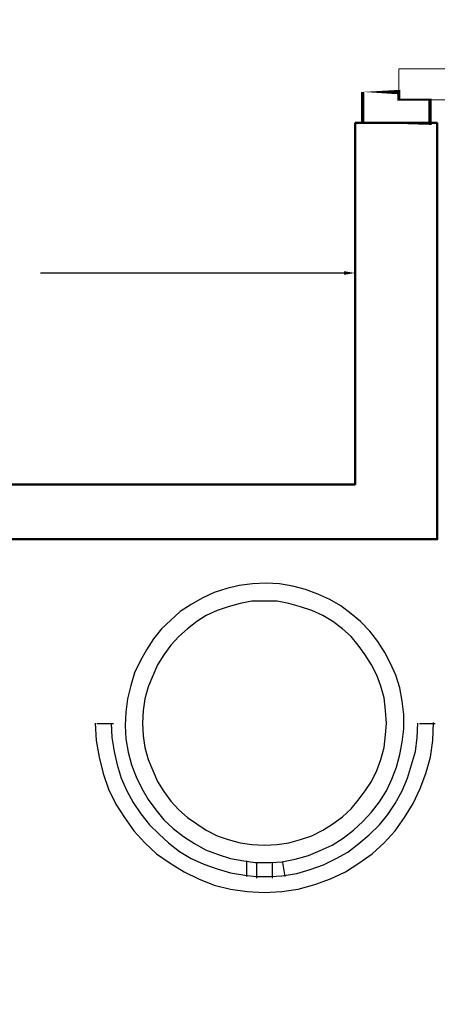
# Model space of a CAD drawing. Header units: millimetres. Extents: x 13115352 to 26511604, y 2875787 to 5794155.
# Tile 100 of 115: x 13258134 to 13258895, y 2894080 to 2895876. Entities that reach past the tile are written whole.
import ezdxf

# ---------------------------------------------------------------- set-up
doc = ezdxf.new("R2010")
doc.units = ezdxf.units.MM
doc.header["$PDMODE"] = 3
doc.linetypes.add('Hidden', pattern=[7.143750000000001, 4.7625, -2.38125])
doc.layers.get('0').update_dxf_attribs({"lineweight": 0})
doc.layers.get('Defpoints').update_dxf_attribs({"lineweight": 0})
for name, color, linetype in [('CT-WALL HATCH', 250, 'Continuous'), ('Plumbing & Drainage', 6, 'Continuous'), ('TEXT', 7, 'Continuous')]:
    doc.layers.add(name, color=color, linetype=linetype)
doc.layers.add('Wall New', color=6, linetype='Continuous', lineweight=50)
doc.dimstyles.new('TFS-Dim', dxfattribs={"dimtxt": 50, "dimasz": 20, "dimexe": 25, "dimexo": 25, "dimgap": 5, "dimtad": 0, "dimdec": 0, "dimzin": 0, "dimdsep": 46, "dimtxsty": 'Standard', "dimcen": 0.09, "dimclrd": 8, "dimclre": 8, "dimadec": 0, "dimazin": 0, "dimtfac": 1, "dimtdec": 0, "dimtofl": 0, "dimtmove": 0, "dimatfit": 3, "dimldrblk": 'DOT', "dimfxl": 1, "dimtolj": 1, "dimtzin": 0, "dimlwd": -1, "dimlwe": -1, "dimarcsym": 0})

# ---------------------------------------------------------------- blocks, each defined once
blk = doc.blocks.new('A$C08D46EED')
at = {"lineweight": 0}
for p, q in [((-523.160182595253, 710.2240085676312), (-440.7961169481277, 609.5977459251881)), ((-1219.80353936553, 140.0112462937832, 1.09509412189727e-09), (-1137.439473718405, 39.38498364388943))]:
    blk.add_line(p, q, dxfattribs=at)
at = {"linetype": 'Continuous', "lineweight": 0, "const_width": 6.001683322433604}
blk.add_lwpolyline([(-440.7961169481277, 609.5977459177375), (-523.160182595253, 710.2240085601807), (-569.6030730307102, 672.2098244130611), (-525.2531915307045, 618.0264522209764), (-513.6424688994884, 627.5299982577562), (-475.6282847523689, 581.0871077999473)], close=True, dxfattribs=at)
blk.add_lwpolyline([(-440.7961169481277, 609.5977459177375), (-523.160182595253, 710.2240085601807), (-569.6030730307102, 672.2098244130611), (-525.2531915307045, 618.0264522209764), (-513.6424688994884, 627.5299982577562), (-475.6282847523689, 581.0871077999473)], close=True, dxfattribs=at)
at = {"lineweight": 0}
blk.add_lwpolyline([(-513.6424688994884, 627.5299982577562), (-560.085359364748, 589.5158141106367), (-46.44289046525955, -38.01418414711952), (0, 0)], close=True, dxfattribs=at)
blk.add_lwpolyline([(-513.6424688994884, 627.5299982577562), (-560.085359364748, 589.5158141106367), (-46.44289046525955, -38.01418414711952), (0, 0)], close=True, dxfattribs=at)
at = {"linetype": 'Continuous', "lineweight": 0, "const_width": 6.001683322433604, "elevation": 6.074599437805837e-08}
blk.add_lwpolyline([(-1138.196323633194, 38.76549093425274), (-1220.560389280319, 139.3917535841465), (-1174.11749881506, 177.405937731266), (-1129.767617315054, 123.2225655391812), (-1141.37833994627, 113.7190194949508), (-1103.36415579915, 67.27612905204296)], close=True, dxfattribs=at)
blk.add_lwpolyline([(-1138.196323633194, 38.76549093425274), (-1220.560389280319, 139.3917535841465), (-1174.11749881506, 177.405937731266), (-1129.767617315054, 123.2225655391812), (-1141.37833994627, 113.7190194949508), (-1103.36415579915, 67.27612905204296)], close=True, dxfattribs=at)
at = {"color": 8, "linetype": 'Hidden', "ltscale": 0.025}
blk.add_arc((-511.5805444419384, 631.9617548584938, 1.09145216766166e-09), 815.6106889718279, 219.449994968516, 304.7707103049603, dxfattribs=at)
blk = doc.blocks.new('*D186')
at = {"layer": 'Defpoints', "color": 0, "transparency": 16777216}
for p in [(13258745.26003493, 2895413.927661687), (13257245.67357306, 2895266.709752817), (13258745.26003493, 2895266.709752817)]:
    blk.add_point(p, dxfattribs=at)
at = {"layer": 'Plumbing & Drainage', "color": 8, "transparency": 16777216}
for p, q in [((13257245.67357306, 2895291.709752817), (13257245.67357306, 2895438.927661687)), ((13258745.26003493, 2895291.709752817), (13258745.26003493, 2895438.927661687)), ((13257265.67357306, 2895413.927661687), (13257819.63347066, 2895413.927661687)), ((13258725.26003493, 2895413.927661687), (13258171.30013733, 2895413.927661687))]:
    blk.add_line(p, q, dxfattribs=at)
for points in [[(13257265.67357306, 2895417.260995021), (13257265.67357306, 2895410.594328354), (13257245.67357306, 2895413.927661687)], [(13258725.26003493, 2895417.260995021), (13258725.26003493, 2895410.594328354), (13258745.26003493, 2895413.927661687)]]:
    blk.add_solid(points, dxfattribs=at)
at = {"layer": 'Plumbing & Drainage', "color": 0, "transparency": 16777216, "insert": (13257995.466804, 2895413.927661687), "char_height": 50, "attachment_point": 5}
blk.add_mtext("\\A1;1500 [5']", dxfattribs=at)
blk = doc.blocks.new('_Dot')
at = {"color": 0, "linetype": 'ByBlock', "lineweight": -2}
blk.add_line((-0.5, 0), (-1, 0), dxfattribs=at)
at = {"color": 0, "linetype": 'ByBlock', "lineweight": 0, "const_width": 0.5}
blk.add_lwpolyline([(-0.25, 0, 1), (0.25, 0, 1)], format="xyb", close=True, dxfattribs=at)

msp = doc.modelspace()

# ---------------------------------------------------------------- hatches: boundary and pattern name
at = {"layer": 'CT-WALL HATCH'}
h = msp.add_hatch(dxfattribs=at)
h.set_pattern_fill('ANSI31', color=0, scale=50)
h.set_pattern_definition([(45, (-64356.44431312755, 0), (-112.2532015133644, 112.2532015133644), [])])
h.paths.add_polyline_path([(13255253.83148725, 2881295.135294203, 0.006603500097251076), (13255222.25928795, 2881294.718301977), (13255222.25928795, 2880157.100158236), (13255253.83148725, 2880157.100158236)])
h.paths.add_polyline_path([(13257676.2802331, 2881297.59022532, 0.006603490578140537), (13257644.70803381, 2881298.007216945), (13257644.70803381, 2880159.970358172), (13257676.2802331, 2880159.970358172)])
h.paths.add_polyline_path([(13254613.25502279, 2895259.640618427), (13254996.98082924, 2895259.640618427), (13254996.98082924, 2895432.559973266), (13254613.25502279, 2895432.559973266)], flags=9)
h.paths.add_polyline_path([(13255577.68113149, 2897126.74665488), (13255876.11633942, 2897126.74665488), (13255876.11633942, 2897298.891754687), (13255577.68113149, 2897298.891754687)], flags=9)
h.paths.add_polyline_path([(13255088.71837874, 2895190.212138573), (13255387.15358667, 2895190.212138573), (13255387.15358667, 2895362.35723838), (13255088.71837874, 2895362.35723838)], flags=9)
h.paths.add_polyline_path([(13256189.01509905, 2895240.898439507), (13256368.67638937, 2895240.898439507), (13256368.67638937, 2895411.4952137), (13256189.01509905, 2895411.4952137)], flags=9)
h.paths.add_polyline_path([(13256077.93059082, 2895581.388853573), (13256712.04349405, 2895581.388853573), (13256712.04349405, 2895907.404982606), (13256077.93059082, 2895907.404982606)], flags=9)
h.paths.add_polyline_path([(13256631.6969601, 2895160.491465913), (13257175.97115364, 2895160.491465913), (13257175.97115364, 2895564.055982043), (13256631.6969601, 2895564.055982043)], flags=9)
h.paths.add_polyline_path([(13255569.37504811, 2895240.029506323), (13255749.03633844, 2895240.029506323), (13255749.03633844, 2895410.626280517), (13255569.37504811, 2895410.626280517)], flags=9)
h.paths.add_polyline_path([(13265998.49151569, 2891210.881213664), (13266591.63130064, 2891210.881213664), (13266591.63130064, 2891541.440353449), (13265998.49151569, 2891541.440353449)], flags=9)
h.paths.add_polyline_path([(13262488.85848085, 2896869.72969359), (13262913.43912174, 2896869.78996323), (13262913.48175282, 2896569.467385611), (13262488.90111194, 2896569.40711597)], flags=9)
h.paths.add_polyline_path([(13254613.25502279, 2896377.192493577), (13254996.98082924, 2896377.192493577), (13254996.98082924, 2896550.111848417), (13254613.25502279, 2896550.111848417)], flags=9)
h.paths.add_polyline_path([(13274583.13890734, 2894878.237510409), (13275501.78406863, 2894878.237510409), (13275501.78406863, 2895211.893424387), (13274583.13890734, 2895211.893424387)], flags=9)
h.paths.add_polyline_path([(13255093.92455075, 2896197.362667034), (13255428.36003463, 2896197.362667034), (13255428.36003463, 2896481.690624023), (13255093.92455075, 2896481.690624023)], flags=9)
h.paths.add_polyline_path([(13257121.46159418, 2895833.172650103), (13257820.02611031, 2895833.172650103), (13257820.02611031, 2896083.414585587), (13257121.46159418, 2896083.414585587)], flags=9)
h.paths.add_polyline_path([(13256284.76875259, 2896047.372182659), (13257232.31355546, 2896047.372182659), (13257232.31355546, 2896411.332756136), (13256284.76875259, 2896411.332756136)], flags=9)
h.paths.add_polyline_path([(13254807.12212707, 2897027.192493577), (13255190.84793353, 2897027.192493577), (13255190.84793353, 2897200.111848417), (13254807.12212707, 2897200.111848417)], flags=9)
h.paths.add_polyline_path([(13256181.97051308, 2896646.394649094), (13256776.48535739, 2896646.394649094), (13256776.48535739, 2896758.324410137), (13256181.97051308, 2896758.324410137)], flags=9)
h.paths.add_polyline_path([(13256858.84727477, 2896721.801290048), (13257320.04799161, 2896721.801290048), (13257320.04799161, 2896912.930322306), (13256858.84727477, 2896912.930322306)], flags=9)
h.paths.add_polyline_path([(13257897.39206303, 2896557.093867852), (13258678.63399851, 2896557.093867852), (13258678.63399851, 2896729.109996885), (13257897.39206303, 2896729.109996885)], flags=9)
h.paths.add_polyline_path([(13257870.16187767, 2896868.590766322), (13258146.14574864, 2896868.590766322), (13258146.14574864, 2896964.187540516), (13257870.16187767, 2896964.187540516)], flags=9)
h.paths.add_polyline_path([(13258284.54106935, 2896868.590766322), (13258560.52494032, 2896868.590766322), (13258560.52494032, 2896964.187540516), (13258284.54106935, 2896964.187540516)], flags=9)
h.paths.add_polyline_path([(13257170.76580924, 2896894.953776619), (13257915.68516408, 2896894.953776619), (13257915.68516408, 2897222.09893791), (13257170.76580924, 2897222.09893791)], flags=9)
h.paths.add_polyline_path([(13257289.16175853, 2895186.421759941), (13257885.01659724, 2895186.421759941), (13257885.01659724, 2895513.566921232), (13257289.16175853, 2895513.566921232)], flags=9)
h.paths.add_polyline_path([(13258190.56877689, 2895214.972180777), (13258471.74619625, 2895214.972180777), (13258471.74619625, 2895387.891535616), (13258190.56877689, 2895387.891535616)], flags=9)
h.paths.add_polyline_path([(13269203.050522, 2893366.213003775), (13269896.92148974, 2893366.213003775), (13269896.92148974, 2893900.901175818), (13269203.050522, 2893900.901175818)], flags=9)
h.paths.add_polyline_path([(13270346.050522, 2893366.213003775), (13271039.92148974, 2893366.213003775), (13271039.92148974, 2893900.901175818), (13270346.050522, 2893900.901175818)], flags=9)
h.paths.add_polyline_path([(13266292.88442884, 2896397.633771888), (13266829.70700949, 2896397.633771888), (13266829.70700949, 2896647.875707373), (13266292.88442884, 2896647.875707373)], flags=9)
h.paths.add_polyline_path([(13265605.95881511, 2896735.751345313), (13266020.65773984, 2896735.751345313), (13266020.65773984, 2896965.106184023), (13265605.95881511, 2896965.106184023)], flags=9)
h.paths.add_polyline_path([(13266787.63348084, 2895949.296312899), (13267642.02057761, 2895949.296312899), (13267642.02057761, 2896282.952226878), (13266787.63348084, 2896282.952226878)], flags=9)
h.paths.add_polyline_path([(13267670.68573632, 2896472.951362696), (13268205.9760589, 2896472.951362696), (13268205.9760589, 2896703.510502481), (13267670.68573632, 2896703.510502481)], flags=9)
h.paths.add_polyline_path([(13267386.09025686, 2896766.234324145), (13267723.03219234, 2896766.234324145), (13267723.03219234, 2896994.728947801), (13267386.09025686, 2896994.728947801)], flags=9)
h.paths.add_polyline_path([(13267003.96082456, 2896627.555986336), (13267377.79953423, 2896627.555986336), (13267377.79953423, 2896858.115126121), (13267003.96082456, 2896858.115126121)], flags=9)
h.paths.add_polyline_path([(13265895.49719317, 2895963.785300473), (13266730.21840968, 2895963.785300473), (13266730.21840968, 2896354.311489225), (13265895.49719317, 2896354.311489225)], flags=9)
h.paths.add_polyline_path([(13260528.85838753, 2896871.455972), (13260953.43902842, 2896871.516241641), (13260953.4816595, 2896571.193664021), (13260528.90101862, 2896571.133394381)], flags=9)
h.paths.add_polyline_path([(13261018.85838753, 2896870.891445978), (13261443.43902842, 2896870.951715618), (13261443.4816595, 2896570.629137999), (13261018.90101862, 2896570.568868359)], flags=9)
h.paths.add_polyline_path([(13261508.85852071, 2896870.891445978), (13261933.43916159, 2896870.951715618), (13261933.48179268, 2896570.629137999), (13261508.9011518, 2896570.568868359)], flags=9)
h.paths.add_polyline_path([(13261998.85852071, 2896870.326919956), (13262423.43916159, 2896870.387189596), (13262423.48179268, 2896570.064611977), (13261998.9011518, 2896570.004342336)], flags=9)
h.paths.add_polyline_path([(13262108.64031498, 2896092.760537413), (13263104.40375584, 2896092.760537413), (13263104.40375584, 2896323.319677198), (13262108.64031498, 2896323.319677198)], flags=9)
h.paths.add_polyline_path([(13261189.64524164, 2895968.189011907), (13261815.74951391, 2895968.189011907), (13261815.74951391, 2896358.715200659), (13261189.64524164, 2896358.715200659)], flags=9)
h.paths.add_polyline_path([(13263921.30992477, 2895968.189011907), (13264270.07893273, 2895968.189011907), (13264270.07893273, 2896358.715200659), (13263921.30992477, 2896358.715200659)], flags=9)
h.paths.add_polyline_path([(13263793.6210799, 2896870.891445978), (13264218.20172079, 2896870.951715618), (13264218.24435188, 2896570.629137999), (13263793.66371099, 2896570.568868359)], flags=9)
h.paths.add_polyline_path([(13264283.6210799, 2896870.326919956), (13264708.20172079, 2896870.387189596), (13264708.24435188, 2896570.064611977), (13264283.66371099, 2896570.004342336)], flags=9)
h.paths.add_polyline_path([(13263183.75179111, 2896683.579084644), (13263680.89157606, 2896683.579084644), (13263680.89157606, 2897014.138224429), (13263183.75179111, 2897014.138224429)], flags=9)
h.paths.add_polyline_path([(13260024.18944501, 2896356.760566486), (13260625.02815469, 2896356.760566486), (13260625.02815469, 2896587.255190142), (13260024.18944501, 2896587.255190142)], flags=9)
h.paths.add_polyline_path([(13273237.90240782, 2896471.569984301), (13273532.14971965, 2896471.569984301), (13273532.14971965, 2896747.896149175), (13273237.90240782, 2896747.896149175)], flags=9)
h.paths.add_polyline_path([(13275738.84865417, 2893507.765332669), (13275943.92033875, 2893507.765332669), (13275943.92033875, 2893699.897949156), (13275738.84865417, 2893699.897949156)], flags=9)
h.paths.add_polyline_path([(13273817.68382613, 2896212.757035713), (13274112.46877237, 2896212.757035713), (13274112.46877237, 2896490.803630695), (13273817.68382613, 2896490.803630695)], flags=9)
h.paths.add_polyline_path([(13273237.90240782, 2895544.569984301), (13273532.14971965, 2895544.569984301), (13273532.14971965, 2895820.896149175), (13273237.90240782, 2895820.896149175)], flags=9)
h.paths.add_polyline_path([(13275185.34865417, 2893404.265332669), (13275390.42033875, 2893404.265332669), (13275390.42033875, 2893596.397949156), (13275185.34865417, 2893596.397949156)], flags=9)
h.paths.add_polyline_path([(13273817.68382613, 2896937.757035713), (13274112.46877237, 2896937.757035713), (13274112.46877237, 2897215.803630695), (13273817.68382613, 2897215.803630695)], flags=9)
h.paths.add_polyline_path([(13275523.3070439, 2894397.925739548), (13275882.51134498, 2894397.925739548), (13275882.51134498, 2894729.173051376), (13275523.3070439, 2894729.173051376)], flags=9)
h.paths.add_polyline_path([(13275672.10400257, 2896108.339129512), (13276121.6201316, 2896108.339129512), (13276121.6201316, 2896385.023717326), (13275672.10400257, 2896385.023717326)], flags=9)
h.paths.add_polyline_path([(13271692.21580468, 2893439.965655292), (13271968.82870791, 2893439.965655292), (13271968.82870791, 2893716.005081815), (13271692.21580468, 2893716.005081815)], flags=9)
h.paths.add_polyline_path([(13273767.63437025, 2893360.910698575), (13274476.72039176, 2893360.910698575), (13274476.72039176, 2893553.043315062), (13273767.63437025, 2893553.043315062)], flags=9)
h.paths.add_polyline_path([(13273179.78375607, 2893324.988868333), (13273672.41816467, 2893324.988868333), (13273672.41816467, 2893687.94585758), (13273179.78375607, 2893687.94585758)], flags=9)
h.paths.add_polyline_path([(13272245.78952272, 2893727.354491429), (13273032.6891643, 2893727.354491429), (13273032.6891643, 2893919.487107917), (13272245.78952272, 2893919.487107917)], flags=9)
h.paths.add_polyline_path([(13271645.64573895, 2893913.377123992), (13272031.30165293, 2893913.377123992), (13272031.30165293, 2894247.03303797), (13271645.64573895, 2894247.03303797)], flags=9)
h.paths.add_polyline_path([(13273714.65339803, 2895464.600190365), (13274314.5888819, 2895464.600190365), (13274314.5888819, 2895897.223846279), (13273714.65339803, 2895897.223846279)], flags=9)
h.paths.add_polyline_path([(13275567.96878231, 2895534.092754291), (13276183.14799378, 2895534.092754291), (13276183.14799378, 2895812.139349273), (13275567.96878231, 2895812.139349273)], flags=9)
h.paths.add_polyline_path([(13275676.54781548, 2896633.384177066), (13276032.19297677, 2896633.384177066), (13276032.19297677, 2896825.516793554), (13275676.54781548, 2896825.516793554)], flags=9)
h.paths.add_polyline_path([(13275657.47821498, 2897048.256584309), (13276013.12337627, 2897048.256584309), (13276013.12337627, 2897240.389200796), (13275657.47821498, 2897240.389200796)], flags=9)
h.paths.add_polyline_path([(13261965.42431394, 2897935.806299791), (13264664.69351856, 2897935.806299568), (13264664.69351864, 2898911.191525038), (13261965.42431402, 2898911.191525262)], flags=9)
h.paths.add_polyline_path([(13264904.82934072, 2891679.565591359), (13265559.20210058, 2891679.565591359), (13265559.20210058, 2892060.389964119), (13264904.82934072, 2892060.389964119)], flags=9)
h.paths.add_polyline_path([(13267917.88169945, 2897652.93845756), (13268685.23434802, 2897652.93845756), (13268685.23434802, 2897831.945425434), (13267917.88169945, 2897831.945425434)], flags=9)
h.paths.add_polyline_path([(13268266.45530372, 2893635.058915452), (13268851.05100265, 2893635.058915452), (13268851.05100265, 2893968.71482943), (13268266.45530372, 2893968.71482943)], flags=9)
h.paths.add_polyline_path([(13267678.64303647, 2893349.13749678), (13268127.95056335, 2893349.13749678), (13268127.95056335, 2893579.696636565), (13267678.64303647, 2893579.696636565)], flags=9)
h.paths.add_polyline_path([(13263906.27830151, 2891268.049752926), (13264702.25679613, 2891268.049752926), (13264702.25679613, 2891498.049752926), (13263906.27830151, 2891498.049752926)], flags=9)
h.paths.add_polyline_path([(13255760.07013369, 2881939.264827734), (13256953.7468049, 2881939.264827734), (13256953.7468049, 2882155.639316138), (13255760.07013369, 2882155.639316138)], flags=9)

# ---------------------------------------------------------------- linework, layer by layer
at = {"color": 32, "linetype": 'Continuous', "lineweight": 25, "true_color": 0xdd6e00}
for p, q in [((13258304.46177065, 2894591.519849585), (13258274.32467132, 2894591.519849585)), ((13258891.41765753, 2894591.519849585), (13258862.71565817, 2894591.519849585)), ((13258542.68836532, 2894341.812455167), (13258562.77976487, 2894338.942255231)), ((13258546.99366523, 2894341.812455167), (13258546.99366523, 2894313.110455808)), ((13258562.77976487, 2894338.942255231), (13258591.48176423, 2894338.942255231)), ((13258565.64996481, 2894338.942255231), (13258565.64996481, 2894310.240255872)), ((13258591.48176423, 2894338.942255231), (13258611.57316378, 2894340.377355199)), ((13258594.35196417, 2894338.942255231), (13258594.35196417, 2894310.240255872)), ((13258613.00826375, 2894338.942255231), (13258617.31356365, 2894313.110455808)), ((13258544.12346529, 2894315.980655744), (13258564.21486484, 2894313.110455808)), ((13258564.21486484, 2894313.110455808), (13258591.48176423, 2894313.110455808)), ((13258591.48176423, 2894313.110455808), (13258611.57316378, 2894314.545555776))]:
    msp.add_line(p, q, dxfattribs=at)
for points in [[(13258611.57316378, 2894340.377355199), (13258635.96986324, 2894344.682655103), (13258660.36656269, 2894351.858154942), (13258681.89306221, 2894360.46875475), (13258703.41956173, 2894370.514454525), (13258723.51096128, 2894383.430354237), (13258742.16726086, 2894397.781353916), (13258759.38846048, 2894413.567453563), (13258775.17456012, 2894430.788653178), (13258789.52555981, 2894449.444952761), (13258802.44145952, 2894469.536352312), (13258812.48715929, 2894491.062851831), (13258821.0977591, 2894512.58935135), (13258826.83815897, 2894535.550950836), (13258831.14345887, 2894558.512550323), (13258834.01365881, 2894582.909249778), (13258834.01365881, 2894608.7410492), (13258831.14345887, 2894633.137748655), (13258826.83815897, 2894657.53444811), (13258819.66265913, 2894680.496047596), (13258809.61695936, 2894702.022547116), (13258799.57125958, 2894722.113946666), (13258786.65535987, 2894742.205346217), (13258772.30436019, 2894760.8616458), (13258755.08316057, 2894778.082845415), (13258737.86196096, 2894792.433845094), (13258719.20566138, 2894806.784844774), (13258699.11426183, 2894818.265644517), (13258677.58776231, 2894828.311344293), (13258654.62616282, 2894836.9219441), (13258631.66456333, 2894842.662343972), (13258607.26786388, 2894846.967643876), (13258582.87116442, 2894848.402743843), (13258558.47446497, 2894846.967643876), (13258534.07776552, 2894844.09744394), (13258511.11616603, 2894838.357044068), (13258488.15456654, 2894831.181544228), (13258466.62806702, 2894821.135844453), (13258446.53666747, 2894809.65504471), (13258426.44526792, 2894796.739144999), (13258409.2240683, 2894780.953045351), (13258392.00286869, 2894765.166945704), (13258377.65186901, 2894746.510646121), (13258364.7359693, 2894726.41924657), (13258353.25516956, 2894706.327847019), (13258343.20946978, 2894684.8013475), (13258336.03396994, 2894661.839748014), (13258330.29357007, 2894637.443048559), (13258327.42337014, 2894613.046349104), (13258325.98827017, 2894588.649649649), (13258327.42337014, 2894564.252950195), (13258331.72867004, 2894539.85625074), (13258337.46906991, 2894516.894651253), (13258346.07966972, 2894495.368151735), (13258356.12536949, 2894473.841652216), (13258367.60616924, 2894453.750252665), (13258381.95716892, 2894435.093953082), (13258396.3081686, 2894416.437653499), (13258413.52936821, 2894400.651553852), (13258432.18566779, 2894386.300554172), (13258452.27706734, 2894373.384654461), (13258472.36846689, 2894361.903854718), (13258495.33006638, 2894353.29325491), (13258518.29166587, 2894346.11775507), (13258542.68836532, 2894341.812455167)], [(13258271.45447139, 2894592.954949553), (13258272.88957135, 2894561.382750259), (13258278.62997123, 2894531.245650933), (13258285.80547106, 2894501.108551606), (13258295.85117084, 2894472.406552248), (13258308.76707055, 2894445.139652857), (13258324.5531702, 2894420.742953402), (13258341.77436981, 2894396.346253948), (13258361.86576937, 2894374.819754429), (13258383.39226888, 2894354.728354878), (13258407.78896834, 2894337.507155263), (13258433.62076776, 2894321.721055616), (13258459.45256718, 2894308.805155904), (13258488.15456654, 2894297.324356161), (13258518.29166587, 2894290.148856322), (13258548.42876519, 2894285.843556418), (13258580.00096449, 2894284.40845645), (13258611.57316378, 2894285.843556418), (13258641.71026311, 2894290.148856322), (13258671.84736243, 2894298.759456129), (13258700.54936179, 2894308.805155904), (13258727.81626119, 2894321.721055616), (13258752.21296064, 2894337.507155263), (13258776.60966009, 2894354.728354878), (13258798.13615961, 2894374.819754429), (13258818.22755916, 2894396.346253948), (13258835.44875878, 2894420.742953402), (13258851.23485843, 2894446.574752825), (13258864.15075814, 2894473.841652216), (13258874.19645791, 2894501.108551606), (13258882.80705772, 2894531.245650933), (13258887.11235763, 2894561.382750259), (13258888.54745759, 2894594.390049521)], [(13258300.15647074, 2894592.954949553), (13258301.59157071, 2894567.123150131), (13258305.89687061, 2894541.291350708), (13258311.63727049, 2894516.894651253), (13258318.81277033, 2894492.497951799), (13258328.8584701, 2894469.536352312), (13258340.33926984, 2894448.009852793), (13258354.69026952, 2894427.918453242), (13258370.47636917, 2894407.827053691), (13258387.69756879, 2894390.605854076), (13258404.9187684, 2894374.819754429), (13258425.01016795, 2894359.033654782), (13258446.53666747, 2894346.11775507), (13258469.49826696, 2894336.072055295), (13258493.89496641, 2894327.461455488), (13258518.29166587, 2894320.285955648), (13258544.12346529, 2894315.980655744)], [(13258611.57316378, 2894314.545555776), (13258638.84006318, 2894318.85085568), (13258663.23676263, 2894326.026355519), (13258687.63346208, 2894334.636955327), (13258710.59506157, 2894346.11775507), (13258732.12156109, 2894357.598554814), (13258752.21296064, 2894373.384654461), (13258770.86926022, 2894389.170754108), (13258789.52555981, 2894407.827053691), (13258805.31165945, 2894426.483353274), (13258818.22755916, 2894446.574752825), (13258831.14345887, 2894469.536352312), (13258841.18915865, 2894492.497951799), (13258848.36465849, 2894516.894651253), (13258855.54015833, 2894541.291350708), (13258858.41035827, 2894567.123150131), (13258859.84545823, 2894592.954949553)]]:
    msp.add_lwpolyline(points, dxfattribs=at)
msp.add_lwpolyline([(13258357.56046946, 2894592.954949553), (13258358.99556943, 2894569.993350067), (13258361.86576937, 2894548.466850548), (13258367.60616924, 2894526.940351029), (13258376.21676904, 2894506.848951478), (13258384.82736885, 2894486.757551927), (13258396.3081686, 2894468.101252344), (13258409.2240683, 2894450.880052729), (13258423.57506798, 2894435.093953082), (13258439.36116763, 2894420.742953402), (13258456.58236725, 2894409.262153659), (13258473.80356686, 2894397.781353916), (13258493.89496641, 2894387.73565414), (13258513.98636596, 2894380.560154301), (13258535.51286548, 2894374.819754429), (13258557.039365, 2894371.949554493), (13258580.00096449, 2894370.514454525), (13258602.96256397, 2894371.949554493), (13258624.48906349, 2894374.819754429), (13258646.01556301, 2894380.560154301), (13258666.10696256, 2894387.73565414), (13258686.19836211, 2894397.781353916), (13258704.8546617, 2894409.262153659), (13258722.07586131, 2894422.17805337), (13258737.86196096, 2894436.52905305), (13258750.77786067, 2894452.315152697), (13258763.69376038, 2894469.536352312), (13258775.17456012, 2894486.757551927), (13258785.2202599, 2894506.848951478), (13258792.39575974, 2894526.940351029), (13258798.13615961, 2894548.466850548), (13258801.00635955, 2894571.428450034), (13258802.44145952, 2894592.954949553), (13258801.00635955, 2894615.91654904), (13258798.13615961, 2894638.878148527), (13258792.39575974, 2894660.404648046), (13258785.2202599, 2894680.496047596), (13258775.17456012, 2894699.15234718), (13258763.69376038, 2894717.808646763), (13258750.77786067, 2894735.029846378), (13258737.86196096, 2894750.815946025), (13258722.07586131, 2894765.166945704), (13258704.8546617, 2894778.082845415), (13258686.19836211, 2894789.563645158), (13258666.10696256, 2894798.174244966), (13258646.01556301, 2894805.349744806), (13258624.48906349, 2894811.090144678), (13258602.96256397, 2894815.395444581), (13258580.00096449, 2894815.395444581), (13258557.039365, 2894815.395444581), (13258535.51286548, 2894811.090144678), (13258513.98636596, 2894805.349744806), (13258493.89496641, 2894798.174244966), (13258473.80356686, 2894789.563645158), (13258456.58236725, 2894778.082845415), (13258439.36116763, 2894765.166945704), (13258423.57506798, 2894750.815946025), (13258409.2240683, 2894735.029846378), (13258396.3081686, 2894717.808646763), (13258384.82736885, 2894699.15234718), (13258376.21676904, 2894679.060947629), (13258367.60616924, 2894658.969548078), (13258361.86576937, 2894637.443048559), (13258358.99556943, 2894615.91654904)], close=True, dxfattribs=at)
at = {"layer": 'Wall New'}
msp.add_line((13258895.26003493, 2895688.086498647, 5.64332572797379e-08), (13258745.26003483, 2895688.086498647, 5.64332572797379e-08), dxfattribs=at)
for points in [[(13258745.26003493, 2895688.086498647), (13258745.26003493, 2895028.348988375), (13254562.53879328, 2895028.348988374)], [(13258895.26003493, 2895688.086498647), (13258895.26003493, 2894928.348988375), (13254562.53879328, 2894928.348988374)], [(13258895.26003493, 2894928.348988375), (13257178.16224565, 2894928.348988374)]]:
    msp.add_lwpolyline(points, dxfattribs=at)

# ---------------------------------------------------------------- block references
at = {"layer": 'TEXT', "lineweight": 0, "ltscale": 50, "xscale": -0.9431548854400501, "yscale": 0.9431548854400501, "zscale": 0.9431548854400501, "rotation": 129.3008264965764}
msp.add_blockref('A$C08D46EED', (13259590.08651026, 2895729.617917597), dxfattribs=at)

# ---------------------------------------------------------------- dimensions: what is measured, and where the dimension line sits
at = {"layer": 'Plumbing & Drainage'}
dim = msp.add_aligned_dim(p1=(13257245.67357306, 2895266.709752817), p2=(13258745.26003493, 2895266.709752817), distance=147.21790886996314, dimstyle='TFS-Dim', override={"dimfxl": 1.25}, dxfattribs=at)
dim.commit()
dim.dimension.update_dxf_attribs({"geometry": '*D186', "text_midpoint": (13257995.466804, 2895413.927661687)})

doc.saveas('drawing.dxf')
